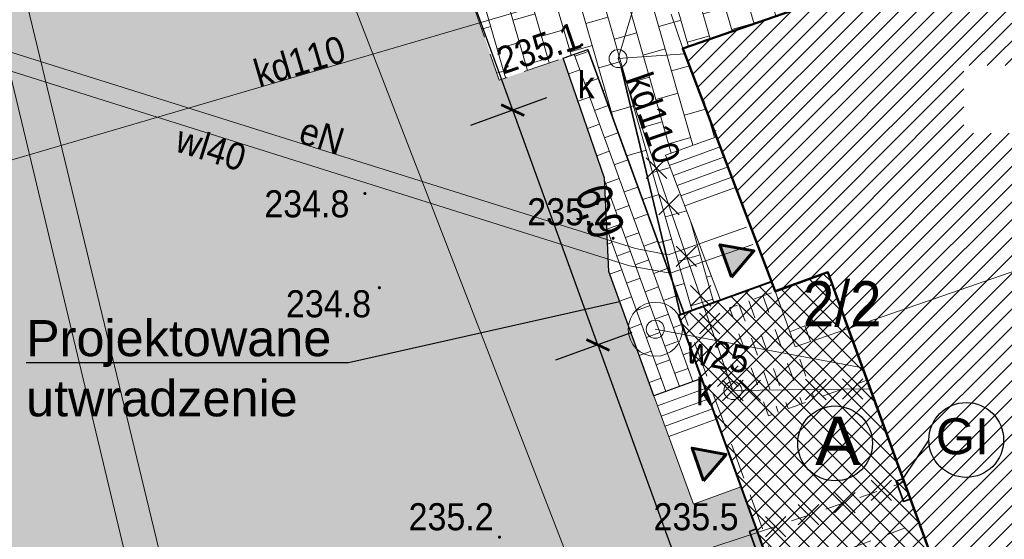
# Model space of a CAD drawing. Header units: metres. Extents: x 7529105 to 7529424, y 5515588 to 5515908.
# Tile 8 of 18: x 7529170 to 7529197, y 5515714 to 5515728. Entities that reach past the tile are written whole.
import ezdxf
from ezdxf.enums import TextEntityAlignment as Align

# ---------------------------------------------------------------- set-up
doc = ezdxf.new("R2010")
doc.units = ezdxf.units.M
doc.header["$MEASUREMENT"] = 0
for name, pattern in [('1', [0]), ('1.0_0.5', [1.5, 1, -0.5]), ('ib10_500', [1, 0.5, -0.5]), ('mz1.0_0.5', [1.5, 1, -0.5])]:
    doc.linetypes.add(name, pattern=pattern)
doc.layers.get('0').update_dxf_attribs({"color": 250, "linetype": 'CONTINUOUS', "lineweight": 5})
doc.layers.get('Defpoints').update_dxf_attribs({"linetype": 'CONTINUOUS'})
doc.layers.get('Defpoints').transparency = 0.5
doc.layers.add('-RAMKI', color=250, linetype='CONTINUOUS')
doc.layers.add('ogrodzenie trwałe (linia)', color=7, linetype='CONTINUOUS')
for name, color, linetype, lineweight in [('000_rozbiórka', 1, 'ib10_500', 5), ('000_WYMIARY', 254, '1', 9), ('_ET-KAN DESZCZOWA', 96, 'CONTINUOUS', 30), ('K-HATCH', 8, 'CONTINUOUS', 5), ('Zieleń', 82, 'CONTINUOUS', 15)]:
    doc.layers.add(name, color=color, linetype=linetype, lineweight=lineweight)
for name, color, linetype, transparency in [('310-podpora związana z budynkiem (powierzchnia)', 7, 'CONTINUOUS', 0.5), ('312-Budynek (powierzchnia)', 7, 'CONTINUOUS', 0.5), ('320-część budynku wyodrębniona ze względu na liczbę kondygnacji naziemnych (powierzchnia)', 7, 'CONTINUOUS', 0.5), ('chodnik (powierzchnia)', 7, 'CONTINUOUS', 0.5), ('nawis - blok budynku (powierzchnia)-Atr25', 7, 'CONTINUOUS', 0.5), ('przewód elektroenergetyczny (linia)', 7, 'CONTINUOUS', 0.5), ('przewód elektroenergetyczny (linia)-Atr1', 7, 'CONTINUOUS', 0.5), ('przewód gazowy (linia)', 7, 'CONTINUOUS', 0.5), ('przewód kanalizacyjny (linia)', 7, 'CONTINUOUS', 0.5), ('przewód kanalizacyjny (linia)-Atr1', 7, 'CONTINUOUS', 0.5), ('przewód wodociągowy (linia)', 7, 'CONTINUOUS', 0.5), ('przewód wodociągowy (linia)-Atr1', 7, 'CONTINUOUS', 0.5), ('punkt wysokościowy naturalny', 7, 'CONTINUOUS', 0.5), ('punkt wysokościowy naturalny-Atr2', 7, 'CONTINUOUS', 0.5), ('studnia (punkt)', 7, 'CONTINUOUS', 0.5), ('właz okrągły - siec kanalizacyjna (punkt)', 7, 'CONTINUOUS', 0.5), ('właz okrągły - siec kanalizacyjna (punkt)-Atr17', 7, 'CONTINUOUS', 0.5)]:
    doc.layers.add(name, color=color, linetype=linetype, transparency=transparency)
doc.layers.add('A_HATCH', color=7, linetype='CONTINUOUS', lineweight=5, true_color=0x999999)
doc.layers.add('EUZPU_L_2', color=7, linetype='CONTINUOUS', lineweight=18, transparency=0.5)
doc.styles.add('ARIAL', font='arial.ttf')
doc.styles.get("Standard").update_dxf_attribs({"font": 'arial.ttf', "width": 0.75})
doc.dimstyles.new('ISO-25', dxfattribs={"dimtxt": 1, "dimasz": 0.5, "dimexe": 1.25, "dimexo": 0.625, "dimtad": 1, "dimdec": 1, "dimtxsty": 'Standard', "dimblk": 'ARCHTICK', "dimcen": 2.5, "dimadec": 0, "dimazin": 0, "dimtfac": 1, "dimtdec": 1, "dimtmove": 0, "dimatfit": 3, "dimfxl": 1, "dimfxlon": 1, "dimarcsym": 0})

# ---------------------------------------------------------------- blocks, each defined once
blk = doc.blocks.new('US22')
at = {"color": 0, "linetype": 'Continuous', "lineweight": 13}
blk.add_circle((0, 0), 0.25, dxfattribs=at)
blk = doc.blocks.new('US13')
at = {"color": 0, "linetype": 'Continuous', "lineweight": 13}
for radius in [0.75, 0.25]:
    blk.add_circle((0, 0), radius, dxfattribs=at)
blk = doc.blocks.new('PW01')
at = {"linetype": 'Continuous', "lineweight": 13}
h = blk.add_hatch(color=0, dxfattribs=at)
edge = h.paths.add_edge_path()
edge.add_arc((0, 0), 0.045, 0, 360)
blk = doc.blocks.new('_ArchTick')
at = {"color": 0, "linetype": 'ByBlock', "const_width": 0.15}
blk.add_lwpolyline([(-0.5, -0.5), (0.5, 0.5)], dxfattribs=at)
blk = doc.blocks.new('*D32')
at = {"layer": '000_WYMIARY', "color": 0, "linetype": 'Continuous', "lineweight": -2, "transparency": 16777216}
for p, q in [((7529186.918276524, 5515719.226131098), (7529184.803183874, 5515718.458743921)), ((7529185.978235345, 5515718.88507013), (7529190.507525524, 5515706.40132185)), ((7529191.447566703, 5515706.742382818), (7529189.332474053, 5515705.97499564))]:
    blk.add_line(p, q, dxfattribs=at)
at = {"layer": 'Defpoints', "color": 0, "linetype": 'Continuous', "transparency": 16777216}
for p in [(7529188.212777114, 5515719.695795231), (7529192.742067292, 5515707.212046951), (7529190.507525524, 5515706.40132185)]:
    blk.add_point(p, dxfattribs=at)
at = {"layer": '000_WYMIARY', "color": 0, "linetype": 'Continuous', "lineweight": -2, "transparency": 16777216, "xscale": 0.5, "yscale": 0.5, "zscale": 0.5}
for p, rotation in [((7529185.978235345, 5515718.88507013), 109.9415271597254), ((7529190.507525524, 5515706.40132185), 289.9415271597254)]:
    blk.add_blockref('_ArchTick', p, dxfattribs=dict(at, rotation=rotation))
at = {"layer": '000_WYMIARY', "color": 0, "linetype": 'Continuous', "transparency": 16777216, "insert": (7529190.706383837, 5515709.447756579), "char_height": 1, "attachment_point": 5, "rotation": 289.9415271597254}
blk.add_mtext('13,3', dxfattribs=at)
blk = doc.blocks.new('*D45')
at = {"layer": '000_WYMIARY', "color": 0, "linetype": 'Continuous', "lineweight": -2, "transparency": 16777216}
for p, q in [((7529184.558040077, 5515725.731476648), (7529182.442947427, 5515724.96408947)), ((7529185.978235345, 5515718.88507013), (7529183.617998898, 5515725.39041568)), ((7529186.918276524, 5515719.226131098), (7529184.803183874, 5515718.458743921))]:
    blk.add_line(p, q, dxfattribs=at)
at = {"layer": 'Defpoints', "color": 0, "linetype": 'Continuous', "transparency": 16777216}
for p in [(7529188.33, 5515727.1), (7529183.617998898, 5515725.39041568), (7529188.212777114, 5515719.695795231)]:
    blk.add_point(p, dxfattribs=at)
at = {"layer": '000_WYMIARY', "color": 0, "linetype": 'Continuous', "lineweight": -2, "transparency": 16777216, "xscale": 0.5, "yscale": 0.5, "zscale": 0.5}
for p, rotation in [((7529183.617998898, 5515725.39041568), 109.9415271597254), ((7529185.978235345, 5515718.88507013), 289.9415271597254)]:
    blk.add_blockref('_ArchTick', p, dxfattribs=dict(at, rotation=rotation))
at = {"layer": '000_WYMIARY', "color": 0, "linetype": 'Continuous', "transparency": 16777216, "insert": (7529185.950565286, 5515722.555868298), "char_height": 1, "attachment_point": 5, "rotation": 289.9415271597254}
blk.add_mtext('6,9', dxfattribs=at)
blk = doc.blocks.new('*D46')
at = {"layer": '000_WYMIARY', "color": 0, "linetype": 'Continuous', "lineweight": -2, "transparency": 16777216}
for p, q in [((7529178.17052455, 5515743.336914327), (7529176.0554319, 5515742.569527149)), ((7529183.617998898, 5515725.39041568), (7529177.230483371, 5515742.995853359)), ((7529184.558040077, 5515725.731476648), (7529182.442947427, 5515724.96408947))]:
    blk.add_line(p, q, dxfattribs=at)
at = {"layer": 'Defpoints', "color": 0, "linetype": 'Continuous', "transparency": 16777216}
for p in [(7529180.301834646, 5515744.110185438), (7529177.230483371, 5515742.995853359), (7529188.33, 5515727.1)]:
    blk.add_point(p, dxfattribs=at)
at = {"layer": '000_WYMIARY', "color": 0, "linetype": 'Continuous', "lineweight": -2, "transparency": 16777216, "xscale": 0.5, "yscale": 0.5, "zscale": 0.5}
for p, rotation in [((7529177.230483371, 5515742.995853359), 109.9415271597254), ((7529183.617998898, 5515725.39041568), 289.9415271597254)]:
    blk.add_blockref('_ArchTick', p, dxfattribs=dict(at, rotation=rotation))
at = {"layer": '000_WYMIARY', "color": 0, "linetype": 'Continuous', "transparency": 16777216, "insert": (7529181.576689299, 5515734.611259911), "char_height": 1, "attachment_point": 5, "rotation": 289.9415271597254}
blk.add_mtext('18,7', dxfattribs=at)
blk = doc.blocks.new('*D48')
at = {"layer": '000_WYMIARY', "color": 0, "linetype": 'Continuous', "lineweight": -2, "transparency": 16777216}
for p, q in [((7529202.09872096, 5515733.041810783), (7529201.36153384, 5515735.167617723)), ((7529187.641082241, 5515729.086613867), (7529201.77108224, 5515733.986613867)), ((7529187.968720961, 5515728.141810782), (7529187.231533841, 5515730.267617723))]:
    blk.add_line(p, q, dxfattribs=at)
at = {"layer": 'Defpoints', "color": 0, "linetype": 'Continuous', "transparency": 16777216}
for p in [(7529201.77108224, 5515733.986613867), (7529202.46, 5515732), (7529188.330000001, 5515727.1)]:
    blk.add_point(p, dxfattribs=at)
at = {"layer": '000_WYMIARY', "color": 0, "linetype": 'Continuous', "lineweight": -2, "transparency": 16777216, "xscale": 0.5, "yscale": 0.5, "zscale": 0.5}
for p, rotation in [((7529201.77108224, 5515733.986613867), 19.1255179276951), ((7529187.641082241, 5515729.086613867), 199.1255179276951)]:
    blk.add_blockref('_ArchTick', p, dxfattribs=dict(at, rotation=rotation))
at = {"layer": '000_WYMIARY', "color": 0, "linetype": 'Continuous', "transparency": 16777216, "insert": (7529194.334024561, 5515732.609506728), "char_height": 1, "attachment_point": 5, "rotation": 19.125517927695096}
blk.add_mtext('15', dxfattribs=at)
blk = doc.blocks.new('SANIT LIKW')
at = {"layer": '000_rozbiórka', "color": 126, "linetype": 'Continuous'}
for p, q in [((7529187.320866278, 5515724.06614944), (7529187.886972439, 5515723.500043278)), ((7529187.886972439, 5515724.06614944), (7529187.320866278, 5515723.500043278)), ((7529187.670046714, 5515723.055941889), (7529188.236152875, 5515722.489835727)), ((7529188.236152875, 5515723.055941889), (7529187.670046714, 5515722.489835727)), ((7529188.150401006, 5515721.6251356), (7529188.716507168, 5515721.059029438)), ((7529188.716507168, 5515721.6251356), (7529188.150401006, 5515721.059029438)), ((7529188.543565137, 5515720.528781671), (7529189.109671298, 5515719.962675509)), ((7529189.109671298, 5515720.528781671), (7529188.543565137, 5515719.962675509)), ((7529188.794243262, 5515719.76244731), (7529189.360349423, 5515719.196341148)), ((7529189.360349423, 5515719.76244731), (7529188.794243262, 5515719.196341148)), ((7529189.298741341, 5515718.302893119), (7529189.864847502, 5515717.736786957)), ((7529189.864847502, 5515718.302893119), (7529189.298741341, 5515717.736786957)), ((7529191.737582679, 5515717.933245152), (7529192.30368884, 5515717.36713899)), ((7529192.30368884, 5515717.933245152), (7529191.737582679, 5515717.36713899)), ((7529192.757567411, 5515717.946630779), (7529193.323673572, 5515717.380524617)), ((7529193.323673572, 5515717.946630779), (7529192.757567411, 5515717.380524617)), ((7529189.435949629, 5515717.905938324), (7529190.00205579, 5515717.339832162)), ((7529190.00205579, 5515717.905938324), (7529189.435949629, 5515717.339832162)), ((7529189.91681871, 5515717.909350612), (7529190.482924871, 5515717.34324445)), ((7529190.482924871, 5515717.909350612), (7529189.91681871, 5515717.34324445))]:
    blk.add_line(p, q, dxfattribs=at)

msp = doc.modelspace()

# ---------------------------------------------------------------- hatches: boundary and pattern name
at = {"layer": 'A_HATCH', "linetype": 'Continuous', "true_color": 0x005b8c, "transparency": 33554636}
h = msp.add_hatch(dxfattribs=at)
h.set_pattern_fill('ANSI37', color=146, scale=3)
h.set_pattern_definition([(45, (0, 0), (-0.2651650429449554, 0.2651650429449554), []), (135, (0, 0), (-0.2651650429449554, -0.2651650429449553), [])])
h.paths.add_polyline_path([(7529192.35, 5515720.9), (7529190.888726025, 5515720.367372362), (7529190.791641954, 5515720.634550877), (7529188.21583847, 5515719.697552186), (7529192.761373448, 5515707.219613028), (7529195.23373528, 5515708.11606128), (7529195.15924634, 5515708.322084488), (7529196.73, 5515708.89)])
at = {"layer": 'EUZPU_L_2', "lineweight": 60, "transparency": 33554687}
h = msp.add_hatch(color=256, dxfattribs=at)
h.dxf.hatch_style = 1
h.paths.add_polyline_path([(7529189.682382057, 5515720.758044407), (7529190.305811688, 5515721.487795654), (7529189.362113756, 5515721.662825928)])
h = msp.add_hatch(color=256, dxfattribs=at)
h.dxf.hatch_style = 1
h.paths.add_polyline_path([(7529188.90900808, 5515715.122758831), (7529189.532437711, 5515715.852510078), (7529188.588739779, 5515716.027540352)])
at = {"layer": 'K-HATCH', "lineweight": 9, "transparency": 33554559}
h = msp.add_hatch(dxfattribs=at)
h.set_pattern_fill('AR-B816', color=256, scale=0.08, angle=106)
h.set_pattern_definition([(106, (-554.1672883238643, 106.984685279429), (-0.6152074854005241, -0.1764079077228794), []), (196, (-554.1672883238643, 106.984685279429), (-0.4387995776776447, -0.7916153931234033), [0.64, -0.64])])
h.paths.add_polyline_path([(7529204.464297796, 5515750.760670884), (7529208.190000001, 5515751.68), (7529209.62, 5515745.879999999), (7529205.77, 5515744.929999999), (7529204.342552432, 5515750.719647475), (7529182.62, 5515743.4), (7529184.26, 5515738.49), (7529179.58, 5515736.87), (7529183.24, 5515726.22), (7529185.7, 5515727.07), (7529188.365999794, 5515719.751569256), (7529189.379987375, 5515720.120667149), (7529187.851036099, 5515724.140136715), (7529189.318951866, 5515724.674136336), (7529188.33, 5515727.1), (7529197.909342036, 5515730.421923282), (7529197.52, 5515731.56), (7529200.878943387, 5515732.718927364), (7529201.268943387, 5515731.588927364), (7529202.46, 5515732), (7529205.41, 5515723.66), (7529207.42, 5515717.83), (7529208.01, 5515718.05), (7529209.57, 5515713.58), (7529208.96, 5515713.36), (7529210.57, 5515708.69), (7529196.74, 5515703.95), (7529195.233735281, 5515708.11606128), (7529192.911566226, 5515707.273543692), (7529194.37, 5515703.27), (7529195.95, 5515702.34), (7529212.09, 5515707.87), (7529211.76, 5515708.78), (7529215.25, 5515710.28), (7529219.09, 5515711.44), (7529219.26, 5515711.7), (7529217.97, 5515716.78), (7529217.13, 5515716.68), (7529208.35, 5515752.07)])
at = {"layer": 'K-HATCH'}
h = msp.add_hatch(dxfattribs=at)
h.set_pattern_fill('ANSI31', color=256, scale=2.8)
h.set_pattern_definition([(45, (0, 0), (-0.2474873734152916, 0.2474873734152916), [])])
h.paths.add_polyline_path([(7529205.41, 5515723.66), (7529202.46, 5515732), (7529196.120329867, 5515729.801529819), (7529196.12, 5515729.8), (7529188.33, 5515727.1), (7529190.89, 5515720.37), (7529192.35, 5515720.9), (7529192.93, 5515719.34)])
h.paths.add_polyline_path([(7529192.921120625, 5515719.33692637), (7529196.73, 5515708.89), (7529207.218766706, 5515712.723588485), (7529205.67, 5515717.23), (7529207.42, 5515717.83), (7529205.41, 5515723.66)])
h.paths.add_polyline_path([(7529196.73, 5515708.89), (7529195.16, 5515708.32), (7529195.23373528, 5515708.11606128), (7529196.74, 5515703.95), (7529210.57, 5515708.69), (7529208.96, 5515713.36)])
h.paths.add_polyline_path([(7529200.3375, 5515729.4775), (7529203.266666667, 5515729.4775), (7529203.266666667, 5515731.3525), (7529200.3375, 5515731.3525)], flags=16)
h.paths.add_polyline_path([(7529196.1275, 5515724.7475), (7529198.413214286, 5515724.7475), (7529198.413214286, 5515726.6225), (7529196.1275, 5515726.6225)], flags=16)
h.paths.add_polyline_path([(7529199.603765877, 5515715.651234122), (7529201.263289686, 5515715.483765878), (7529201.765694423, 5515717.358765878), (7529200.106170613, 5515717.526234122)], flags=16)
h.paths.add_polyline_path([(7529196.8975, 5515705.3075), (7529200.061785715, 5515705.3075), (7529200.061785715, 5515707.1825), (7529196.8975, 5515707.1825)], flags=16)
h.paths.add_polyline_path([(7529202.6875, 5515707.8975), (7529204.330357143, 5515707.8975), (7529204.330357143, 5515709.7725), (7529202.6875, 5515709.7725)], flags=16)
at = {"layer": 'K-HATCH', "lineweight": 9, "transparency": 33554687}
h = msp.add_hatch(dxfattribs=at)
h.set_pattern_fill('AR-B816', color=256, scale=0.05, angle=110)
h.set_pattern_definition([(110, (0, 0), (-0.3758770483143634, -0.1368080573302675), []), (200, (0, 0), (-0.239068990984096, -0.5126851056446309), [0.4, -0.4])])
h.paths.add_polyline_path([(7529187.531164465, 5515717.47816041), (7529186.277233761, 5515720.917419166), (7529186.165490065, 5515723.508862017), (7529185.016605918, 5515726.833867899), (7529185.7, 5515727.07), (7529188.365999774, 5515719.751569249), (7529188.212777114, 5515719.695795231), (7529188.846470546, 5515717.957712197)])
at = {"layer": 'Zieleń', "linetype": 'Continuous', "true_color": 0x61993b}
h = msp.add_hatch(dxfattribs=at)
h.set_pattern_fill('GRASS', color=85, scale=1.2)
h.set_pattern_definition([(90, (0, 0), (-0.8485281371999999, 0.8485281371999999), [0.225, -1.4720562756]), (45, (0, 0), (-0.848528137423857, 0.848528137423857), [0.225, -0.975]), (135, (0, 0), (-0.848528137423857, -0.8485281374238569), [0.225, -0.975])])
h.paths.add_polyline_path([(7529218.225992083, 5515715.785145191), (7529219.263363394, 5515711.699993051), (7529219.093363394, 5515711.439993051), (7529215.253363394, 5515710.279993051), (7529211.763363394, 5515708.779993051), (7529212.093363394, 5515707.869993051), (7529201.054972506, 5515704.087942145), (7529221.293363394, 5515709.479993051)])
h.paths.add_polyline_path([(7529188.212777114, 5515719.695795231), (7529188.846470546, 5515717.957712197), (7529185.548447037, 5515727.013511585)])
h.paths.add_polyline_path([(7529187.531164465, 5515717.47816041), (7529186.277233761, 5515720.917419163), (7529186.165490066, 5515723.508862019), (7529185.017668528, 5515726.830792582), (7529183.243363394, 5515726.21999305), (7529179.583363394, 5515736.869993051), (7529184.263363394, 5515738.489993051), (7529182.623363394, 5515743.399993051), (7529208.353363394, 5515752.069993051), (7529217.133363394, 5515716.67999305), (7529217.809364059, 5515716.76046932), (7529212.193363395, 5515738.739993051), (7529212.463363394, 5515756.829993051), (7529188.003363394, 5515752.289993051), (7529163.083363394, 5515745.649993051), (7529133.213363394, 5515736.24999305), (7529119.143363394, 5515734.899993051), (7529114.723363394, 5515734.13999305), (7529109.883363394, 5515734.149993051), (7529113.723363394, 5515728.50999305), (7529119.313363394, 5515716.76999305), (7529119.353363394, 5515713.08999305), (7529115.213363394, 5515700.039993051), (7529124.553363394, 5515688.71999305), (7529124.423363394, 5515686.71999305), (7529124.653363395, 5515685.79999305), (7529160.063363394, 5515693.949993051), (7529179.593363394, 5515698.369993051), (7529195.498711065, 5515702.607604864), (7529194.218447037, 5515703.213511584), (7529189.942588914, 5515714.951298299), (7529188.627282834, 5515714.471746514)])

# ---------------------------------------------------------------- linework, layer by layer
at = {"layer": '-RAMKI', "linetype": 'Continuous'}
for p, q in [((7529179.063039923, 5515718.399420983), (7529186.580022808, 5515720.08693477)), ((7529170.124226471, 5515718.399420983), (7529179.063039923, 5515718.399420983))]:
    msp.add_line(p, q, dxfattribs=at)
at = {"layer": '-RAMKI', "color": 18, "linetype": 'Continuous', "true_color": 0x000000}
msp.add_line((7529195.155312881, 5515716.252258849), (7529194.436611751, 5515715.180264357), dxfattribs=at)
for centre in [(7529192.554347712, 5515716.156808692), (7529196.191748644, 5515716.252258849)]:
    msp.add_circle(centre, 1.036435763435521, dxfattribs=at)
at = {"layer": '000_rozbiórka'}
msp.add_line((7529190.403881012, 5515713.686074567), (7529194.47, 5515715.08), dxfattribs=at)
at = {"layer": '000_rozbiórka', "linetype": 'Continuous'}
for p, q in [((7529193.551423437, 5515715.136957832), (7529194.117529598, 5515714.57085167)), ((7529194.117529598, 5515715.136957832), (7529193.551423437, 5515714.57085167)), ((7529192.542774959, 5515714.799406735), (7529193.108881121, 5515714.233300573)), ((7529193.108881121, 5515714.799406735), (7529192.542774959, 5515714.233300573)), ((7529191.534748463, 5515714.462702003), (7529192.100854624, 5515713.896595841)), ((7529192.100854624, 5515714.462702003), (7529191.534748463, 5515713.896595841)), ((7529190.622168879, 5515714.134180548), (7529191.18827504, 5515713.568074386)), ((7529191.18827504, 5515714.134180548), (7529190.622168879, 5515713.568074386))]:
    msp.add_line(p, q, dxfattribs=at)
at = {"layer": '000_rozbiórka', "flags": 128}
for points in [[(7529190.79, 5515720.33), (7529189.63, 5515719.91), (7529190.71, 5515716.92), (7529193.44, 5515717.91)], [(7529190.79, 5515720.33), (7529189.63, 5515719.91), (7529190.71, 5515716.92), (7529193.44, 5515717.91)], [(7529190.16, 5515720.11), (7529191.25, 5515717.12)], [(7529190.16, 5515720.11), (7529191.25, 5515717.12)], [(7529190.55, 5515720.25), (7529191.64, 5515717.26)], [(7529190.55, 5515720.25), (7529191.64, 5515717.26)], [(7529190.89, 5515720.37), (7529191.98, 5515717.38)], [(7529190.89, 5515720.37), (7529191.98, 5515717.38)], [(7529189.89, 5515720.01), (7529190.98, 5515717.02)], [(7529189.89, 5515720.01), (7529190.98, 5515717.02)]]:
    msp.add_lwpolyline(points, dxfattribs=at)
at = {"layer": '000_rozbiórka', "color": 40, "linetype": 'Continuous', "lineweight": 35}
for points in [[(7529194.434296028, 5515715.179432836), (7529194.637065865, 5515714.61473434), (7529194.448833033, 5515714.547144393), (7529194.246063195, 5515715.11184289)], [(7529190.370895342, 5515713.786397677), (7529190.573665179, 5515713.22169918), (7529190.385432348, 5515713.154109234), (7529190.182662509, 5515713.718807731)]]:
    msp.add_lwpolyline(points, close=True, dxfattribs=at)
at = {"layer": '000_rozbiórka', "flags": 128}
msp.add_lwpolyline([(7529195.97, 5515710.97), (7529196.73, 5515708.89), (7529195.16, 5515708.32), (7529194.4, 5515710.4), (7529193.46, 5515710.06), (7529192.38, 5515713.03), (7529194.88, 5515713.95)], close=True, dxfattribs=at)
msp.add_lwpolyline([(7529195.97, 5515710.97), (7529196.73, 5515708.89), (7529195.16, 5515708.32), (7529194.4, 5515710.4), (7529193.46, 5515710.06), (7529192.38, 5515713.03), (7529194.88, 5515713.95)], close=True, dxfattribs=at)
at = {"layer": '310-podpora związana z budynkiem (powierzchnia)', "color": 7, "linetype": 'Continuous', "lineweight": 18, "flags": 128}
for points in [[(7529191.3, 5515719.25), (7529191.72, 5515719.41)], [(7529191.87, 5515718.98), (7529191.72, 5515719.41)], [(7529191.3, 5515719.25), (7529191.45, 5515718.83)], [(7529191.87, 5515718.98), (7529191.45, 5515718.83)]]:
    msp.add_lwpolyline(points, dxfattribs=at)
at = {"layer": '312-Budynek (powierzchnia)', "color": 7, "linetype": 'Continuous', "lineweight": 50, "transparency": 33554687, "flags": 128}
msp.add_lwpolyline([(7529205.41, 5515723.66), (7529202.46, 5515732), (7529188.33, 5515727.1), (7529190.89, 5515720.37)], dxfattribs=at)
at = {"layer": '312-Budynek (powierzchnia)', "color": 7, "linetype": 'Continuous', "lineweight": 50, "flags": 128}
for points in [[(7529190.89, 5515720.37), (7529192.35, 5515720.9)], [(7529192.92, 5515719.34), (7529192.35, 5515720.9)], [(7529196.73, 5515708.89), (7529192.92, 5515719.34)]]:
    msp.add_lwpolyline(points, dxfattribs=at)
at = {"layer": '312-Budynek (powierzchnia)', "color": 7, "linetype": '1.0_0.5', "lineweight": 13, "flags": 128}
for points in [[(7529190.89, 5515720.37), (7529191.45, 5515718.83)], [(7529192.92, 5515719.34), (7529191.45, 5515718.83)]]:
    msp.add_lwpolyline(points, dxfattribs=at)
at = {"layer": '320-część budynku wyodrębniona ze względu na liczbę kondygnacji naziemnych (powierzchnia)', "color": 7, "linetype": 'Continuous', "lineweight": 13, "flags": 128}
msp.add_lwpolyline([(7529205.41, 5515723.66), (7529192.93, 5515719.34)], dxfattribs=at)
at = {"layer": '_ET-KAN DESZCZOWA', "color": 116, "linetype": 'Continuous', "lineweight": 35, "true_color": 0x00694c}
msp.add_line((7529186.62167178, 5515726.583716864), (7529188.271191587, 5515719.71705847), dxfattribs=at)
at = {"layer": 'A_HATCH', "color": 146, "linetype": 'Continuous', "true_color": 0x005b8c}
for p, q in [((7529189.264760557, 5515724.65474136), (7529187.855092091, 5515724.141613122)), ((7529189.367375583, 5515724.372836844), (7529187.957707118, 5515723.859708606)), ((7529187.851036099, 5515724.140136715), (7529189.379987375, 5515720.120667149)), ((7529188.076546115, 5515723.583709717), (7529189.486214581, 5515724.096837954)), ((7529188.179161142, 5515723.301805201), (7529189.588829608, 5515723.814933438)), ((7529188.281776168, 5515723.019900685), (7529189.691444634, 5515723.533028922)), ((7529188.384391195, 5515722.737996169), (7529189.794059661, 5515723.251124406)), ((7529187.633925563, 5515717.196309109), (7529188.949231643, 5515717.675860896)), ((7529187.736686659, 5515716.914457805), (7529189.05199274, 5515717.394009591)), ((7529187.839447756, 5515716.632606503), (7529189.154753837, 5515717.112158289)), ((7529189.257514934, 5515716.830306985), (7529187.942208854, 5515716.350755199)), ((7529189.942588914, 5515714.951298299), (7529188.627282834, 5515714.471746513))]:
    msp.add_line(p, q, dxfattribs=at)
at = {"layer": 'A_HATCH', "color": 146, "linetype": 'Continuous', "lineweight": 40, "true_color": 0x005b8c, "flags": 128}
for points in [[(7529190.789655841, 5515720.633795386), (7529190.8888782, 5515720.367430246), (7529192.35, 5515720.9), (7529196.73, 5515708.89), (7529195.15924634, 5515708.322084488), (7529195.23373528, 5515708.11606128), (7529192.76167448, 5515707.21916073)], [(7529190.789655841, 5515720.633795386), (7529188.212777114, 5515719.695795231), (7529192.76170837, 5515707.219067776)]]:
    msp.add_lwpolyline(points, dxfattribs=at)
at = {"layer": 'A_HATCH', "color": 146, "linetype": 'Continuous', "true_color": 0x005b8c}
msp.add_lwpolyline([(7529188.846470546, 5515717.957712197), (7529187.531164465, 5515717.47816041), (7529188.627282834, 5515714.471746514)], dxfattribs=at)
at = {"layer": 'chodnik (powierzchnia)', "color": 7, "linetype": 'mz1.0_0.5', "lineweight": 18, "transparency": 33554687, "flags": 128}
for points in [[(7529179.58, 5515736.87), (7529183.24, 5515726.22), (7529185.7, 5515727.07), (7529194.37, 5515703.27), (7529195.95, 5515702.34), (7529212.09, 5515707.87), (7529211.76, 5515708.78), (7529215.25, 5515710.28), (7529219.09, 5515711.44), (7529219.26, 5515711.7), (7529217.97, 5515716.78), (7529217.13, 5515716.68), (7529208.35, 5515752.07), (7529182.62, 5515743.4), (7529184.26, 5515738.49)], [(7529188.33, 5515727.1), (7529184.83, 5515737.51), (7529194.12, 5515740.74), (7529196.81, 5515733), (7529196.12, 5515729.8)]]:
    msp.add_lwpolyline(points, close=True, dxfattribs=at)
at = {"layer": 'chodnik (powierzchnia)', "color": 7, "linetype": 'Continuous', "lineweight": 25, "flags": 128}
msp.add_lwpolyline([(7529187.531164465, 5515717.47816041), (7529186.277233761, 5515720.917419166), (7529186.165490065, 5515723.508862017), (7529185.016605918, 5515726.833867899), (7529185.7, 5515727.07), (7529188.365999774, 5515719.751569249), (7529188.212777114, 5515719.695795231), (7529188.846470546, 5515717.957712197)], close=True, dxfattribs=at)
at = {"layer": 'EUZPU_L_2', "lineweight": 60}
for points in [[(7529189.682382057, 5515720.758044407), (7529190.305811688, 5515721.487795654), (7529189.362113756, 5515721.662825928)], [(7529188.90900808, 5515715.122758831), (7529189.532437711, 5515715.852510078), (7529188.588739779, 5515716.027540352)]]:
    msp.add_lwpolyline(points, close=True, dxfattribs=at)
at = {"layer": 'przewód elektroenergetyczny (linia)', "color": 7, "linetype": 'Continuous', "lineweight": 18, "flags": 128}
msp.add_lwpolyline([(7529168.75, 5515727.29), (7529187.02, 5515721.56), (7529187.93, 5515721.38), (7529190.1, 5515722.15)], dxfattribs=at)
at = {"layer": 'przewód gazowy (linia)', "color": 7, "linetype": 'Continuous', "lineweight": 18, "flags": 128}
msp.add_lwpolyline([(7529247.64, 5515589.159), (7529240.24, 5515601.59), (7529233.23, 5515613), (7529231.79, 5515616.13), (7529218.28, 5515636.78), (7529214.71, 5515645.69), (7529212.71, 5515650.25), (7529209.63, 5515655.79), (7529207.73, 5515660.2), (7529196.24, 5515686.87), (7529185.5, 5515712.08), (7529173.39, 5515743.35)], dxfattribs=at)
at = {"layer": 'przewód gazowy (linia)', "color": 7, "linetype": 'Continuous', "lineweight": 13, "flags": 128}
msp.add_lwpolyline([(7529185.5, 5515712.08), (7529190.406586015, 5515713.687001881)], dxfattribs=at)
at = {"layer": 'przewód kanalizacyjny (linia)', "color": 7, "linetype": 'Continuous', "lineweight": 18, "flags": 128}
for points in [[(7529104.64, 5515738.352999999), (7529132.67, 5515740.03), (7529164.13, 5515749.57), (7529175.1, 5515703.78), (7529186.19, 5515701.24), (7529194.14, 5515684.93), (7529203.4, 5515665.42), (7529215.47, 5515638.53), (7529236.67, 5515634.43), (7529243.17, 5515623.61), (7529247.64, 5515614.757)], [(7529247.64, 5515616.571), (7529243.86, 5515624.16), (7529237.42, 5515635.5), (7529216.33, 5515639.08), (7529204.08, 5515665.65), (7529195.02, 5515685.33), (7529186.68, 5515701.63), (7529176.01, 5515704.1), (7529165.13, 5515749.05)], [(7529205.47, 5515723.5), (7529206.93, 5515724), (7529203.57, 5515733.02), (7529187.24, 5515729.15), (7529144.71, 5515716.69), (7529139.92, 5515715.26)], [(7529187.24, 5515729.15), (7529186.54, 5515726.82), (7529189.72, 5515717.62), (7529193.53, 5515717.67)], [(7529186.54, 5515726.82), (7529188.39, 5515726.95)]]:
    msp.add_lwpolyline(points, dxfattribs=at)
at = {"layer": 'przewód wodociągowy (linia)', "color": 7, "linetype": 'Continuous', "lineweight": 18, "flags": 128}
for points in [[(7529168.61, 5515726.81), (7529186.85, 5515721.08), (7529187.98, 5515720.87), (7529190.27, 5515721.67)], [(7529187.57, 5515719.32), (7529193.32, 5515718.25)]]:
    msp.add_lwpolyline(points, dxfattribs=at)

# ---------------------------------------------------------------- block references
at = {"layer": 'ogrodzenie trwałe (linia)', "linetype": 'Continuous'}
msp.add_blockref('SANIT LIKW', (0, 0), dxfattribs=at)
at = {"layer": 'punkt wysokościowy naturalny', "color": 7, "linetype": 'Continuous', "lineweight": 13, "rotation": 180}
for p in [(7529185.53, 5515727.2), (7529183.46, 5515726.61), (7529179.52, 5515723.08), (7529183.25, 5515713.56)]:
    msp.add_blockref('PW01', p, dxfattribs=at)
at = {"layer": 'punkt wysokościowy naturalny', "color": 7, "linetype": 'Continuous', "lineweight": 13}
for p in [(7529186.4, 5515721.84), (7529179.92, 5515720.47)]:
    msp.add_blockref('PW01', p, dxfattribs=at)
at = {"layer": 'studnia (punkt)', "color": 7, "linetype": 'Continuous', "lineweight": 18}
msp.add_blockref('US13', (7529187.57, 5515719.32), dxfattribs=at)
at = {"layer": 'właz okrągły - siec kanalizacyjna (punkt)', "color": 7, "linetype": 'Continuous', "lineweight": 18}
for p in [(7529186.54, 5515726.82), (7529189.72, 5515717.62)]:
    msp.add_blockref('US22', p, dxfattribs=at)

# ---------------------------------------------------------------- texts
at = {"layer": '-RAMKI', "color": 18, "linetype": 'Continuous', "lineweight": 30, "true_color": 0x000000, "attachment_point": 1, "style": 'ARIAL'}
for s, width, insert, char_height in [('Projektowane utwradzenie', 3.50805975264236, (7529170.124226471, 5515719.573449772), 1), ('A', 3.50805975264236, (7529192.003859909, 5515716.896518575), 1.334896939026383), ('GI', 1.567467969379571, (7529195.347719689, 5515716.853768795), 1)]:
    msp.add_mtext_dynamic_manual_height_columns(s, width=width, gutter_width=0.1112414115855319, heights=[0], dxfattribs=dict(at, insert=insert, char_height=char_height))
at = {"layer": 'nawis - blok budynku (powierzchnia)-Atr25', "color": 7, "width": 0.9}
msp.add_text('2/2', height=1.25, dxfattribs=at).set_placement((7529191.66, 5515719.4))
at = {"layer": 'przewód elektroenergetyczny (linia)-Atr1', "color": 7, "width": 0.9}
msp.add_text('eN', height=0.75, rotation=342.587, dxfattribs=at).set_placement((7529177.64, 5515724.5))
at = {"layer": 'przewód kanalizacyjny (linia)-Atr1', "color": 7, "width": 0.9}
for rotation, p in [(16.329, (7529176.58, 5515726.03)), (-70.932, (7529186.744263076, 5515726.2640144))]:
    msp.add_text('kd110', height=0.75, rotation=rotation, dxfattribs=at).set_placement(p)
at = {"layer": 'przewód wodociągowy (linia)-Atr1', "color": 7, "width": 0.9}
for s, rotation, p in [('wl40', 342.56, (7529174.44, 5515724.98)), ('w25', -10.541, (7529188.53, 5515719.14))]:
    msp.add_text(s, height=0.75, rotation=rotation, dxfattribs=at).set_placement(p, align=Align.TOP_LEFT)
at = {"layer": 'punkt wysokościowy naturalny-Atr2', "color": 7, "width": 0.9}
msp.add_text('235.1', height=0.75, rotation=19.061, dxfattribs=at).set_placement((7529183.34, 5515726.37))
for s, p in [('234.8', (7529176.73, 5515722.42)), ('234.8', (7529177.33, 5515719.65)), ('235.2', (7529180.73, 5515713.75))]:
    msp.add_text(s, height=0.75, dxfattribs=at).set_placement(p)
for s, p in [('235.2', (7529184.02, 5515722.95)), ('235.5', (7529187.52, 5515714.5))]:
    msp.add_text(s, height=0.75, dxfattribs=at).set_placement(p, align=Align.TOP_LEFT)
at = {"layer": 'właz okrągły - siec kanalizacyjna (punkt)-Atr17', "color": 7, "width": 0.9}
for p in [(7529185.42, 5515726.09), (7529188.7, 5515717.59)]:
    msp.add_text('k', height=0.75, dxfattribs=at).set_placement(p, align=Align.MIDDLE_LEFT)

# ---------------------------------------------------------------- dimensions: what is measured, and where the dimension line sits
at = {"layer": '000_WYMIARY', "linetype": 'Continuous'}
for base, p1, p2, picture, middle in [((7529177.230483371, 5515742.995853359), (7529188.33, 5515727.1), (7529180.301834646, 5515744.110185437), '*D46', (7529181.576689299, 5515734.611259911)), ((7529183.617998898, 5515725.39041568), (7529188.212777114, 5515719.695795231), (7529188.33, 5515727.1), '*D45', (7529185.950565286, 5515722.555868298))]:
    dim = msp.add_linear_dim(base=base, p1=p1, p2=p2, angle=109.9415271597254, dimstyle='ISO-25', override={"dimtmove": 1}, dxfattribs=at)
    dim.commit()
    dim.dimension.update_dxf_attribs({"geometry": picture, "text_midpoint": middle})
dim = msp.add_aligned_dim(p1=(7529188.33, 5515727.1), p2=(7529202.46, 5515732), distance=2.1026750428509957, dimstyle='ISO-25', dxfattribs=at)
dim.commit()
dim.dimension.update_dxf_attribs({"geometry": '*D48', "text_midpoint": (7529194.334024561, 5515732.609506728)})
dim = msp.add_linear_dim(base=(7529190.507525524, 5515706.40132185), p1=(7529188.212777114, 5515719.695795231), p2=(7529192.742067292, 5515707.21204695), angle=289.94152716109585, dimstyle='ISO-25', dxfattribs=at)
dim.commit()
dim.dimension.update_dxf_attribs({"geometry": '*D32', "text_midpoint": (7529189.553935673, 5515709.029631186), "dimtype": 161})

doc.saveas('drawing.dxf')
